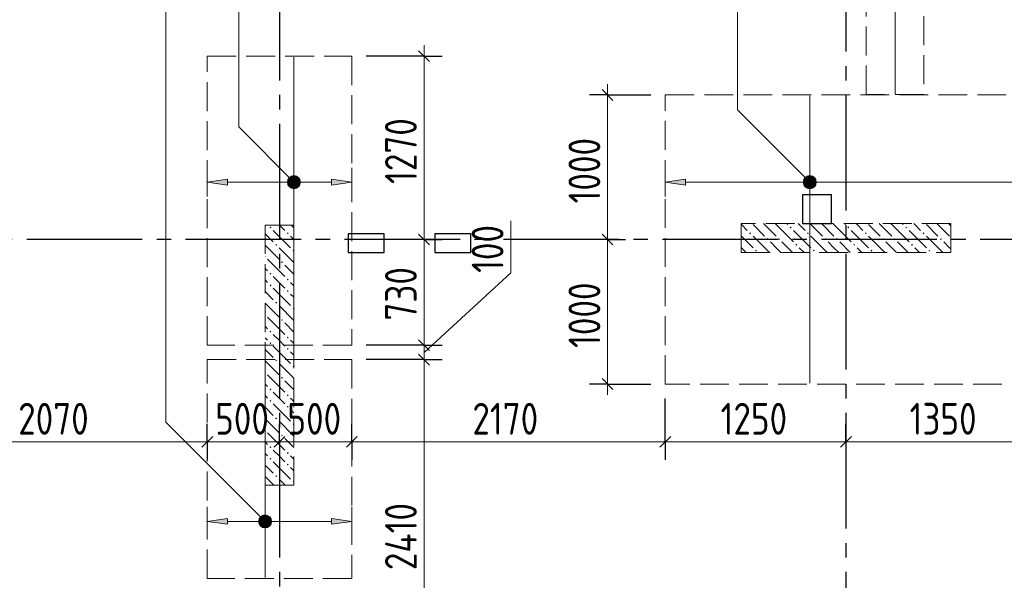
# Model space of a CAD drawing. Header units: millimetres. Extents: x 0 to 61017, y 0 to 42000.
# Tile 18 of 24: x 36962 to 43776, y 24742 to 28621. Entities that reach past the tile are written whole.
import ezdxf

# ---------------------------------------------------------------- set-up
doc = ezdxf.new("R2010")
doc.units = ezdxf.units.MM
doc.linetypes.add('______2', pattern=[270, 200, -70])
doc.linetypes.add('______5', pattern=[1100, 800, -100, 100, -100])
for name, color, linetype, lineweight in [('Standard', 7, 'Continuous', 25), ('ДОП Верх по У', 7, 'Continuous', 25), ('ЖБ Пилон', 180, 'Continuous', 25), ('Оси', 40, '______5', 18), ('Позиционная метка номер позиции', 7, 'Continuous', 13), ('Примечания', 7, 'Continuous', 25)]:
    doc.layers.add(name, color=color, linetype=linetype, lineweight=lineweight)
doc.layers.add('ЖБ Перекрытие верхний уровень', color=7, linetype='Continuous', lineweight=25, true_color=0xe0e0ff)
doc.styles.add('GOST 2.304-81', font='txt')

msp = doc.modelspace()

# ---------------------------------------------------------------- hatches: boundary and pattern name
at = {"layer": 'ДОП Верх по У', "linetype": 'Continuous', "lineweight": 13, "transparency": 33554687}
for points in [[(38841.2, 27529.1), (38860, 27459.3), (38860, 27534.3)], [(38860, 27534.3), (38860, 27459.3), (38878.7, 27464.6)], [(38860, 27534.3), (38878.7, 27464.6), (38878.7, 27529.1)], [(42411.2, 27529.1), (42430, 27459.3), (42430, 27534.3)], [(42430, 27534.3), (42430, 27459.3), (42448.7, 27464.6)], [(42430, 27534.3), (42448.7, 27464.6), (42448.7, 27529.1)], [(38827.7, 27478.1), (38827.7, 27515.6), (38822.5, 27496.8)], [(38827.7, 27515.6), (38841.2, 27464.6), (38841.2, 27529.1)], [(38827.7, 27515.6), (38827.7, 27478.1), (38841.2, 27464.6)], [(38841.2, 27529.1), (38841.2, 27464.6), (38860, 27459.3)], [(38878.7, 27529.1), (38878.7, 27464.6), (38892.2, 27478.1)], [(38878.7, 27529.1), (38892.2, 27478.1), (38892.2, 27515.6)], [(38892.2, 27515.6), (38892.2, 27478.1), (38897.5, 27496.8)], [(39120, 27476.8), (39260, 27496.8), (39120, 27516.8)], [(42397.7, 27478.1), (42397.7, 27515.6), (42392.5, 27496.8)], [(42397.7, 27515.6), (42411.2, 27464.6), (42411.2, 27529.1)], [(42397.7, 27515.6), (42397.7, 27478.1), (42411.2, 27464.6)], [(42411.2, 27529.1), (42411.2, 27464.6), (42430, 27459.3)], [(42448.7, 27529.1), (42448.7, 27464.6), (42462.2, 27478.1)], [(42448.7, 27529.1), (42462.2, 27478.1), (42462.2, 27515.6)], [(42462.2, 27515.6), (42462.2, 27478.1), (42467.5, 27496.8)], [(38627.7, 25131.2), (38627.7, 25168.8), (38622.5, 25150)], [(38627.7, 25168.8), (38641.2, 25117.7), (38641.2, 25182.2)], [(38627.7, 25168.8), (38627.7, 25131.2), (38641.2, 25117.7)], [(38641.2, 25182.2), (38660, 25112.5), (38660, 25187.5)], [(38641.2, 25182.2), (38641.2, 25117.7), (38660, 25112.5)], [(38660, 25187.5), (38660, 25112.5), (38678.7, 25117.7)], [(38660, 25187.5), (38678.7, 25117.7), (38678.7, 25182.2)], [(38678.7, 25182.2), (38678.7, 25117.7), (38692.2, 25131.2)], [(38678.7, 25182.2), (38692.2, 25131.2), (38692.2, 25168.8)], [(38692.2, 25168.8), (38692.2, 25131.2), (38697.5, 25150)], [(39120, 25130), (39260, 25150), (39120, 25170)]]:
    msp.add_hatch(color=7, dxfattribs=at).paths.add_polyline_path(points)
for points in [[(38400, 27476.8), (38260, 27496.8), (38400, 27516.8)], [(41570, 27476.8), (41430, 27496.8), (41570, 27516.8)], [(38400, 25130), (38260, 25150), (38400, 25170)]]:
    msp.add_hatch(color=7, dxfattribs=at).paths.add_polyline_path(points, flags=16)
at = {"layer": 'ЖБ Пилон', "linetype": 'Continuous', "lineweight": 18, "transparency": 33554687}
for points in [[(38690.5, 27183.1), (38696.9, 27189.6), (38703.4, 27183.1), (38696.9, 27176.6)], [(42290.5, 27183.1), (42296.9, 27189.6), (42303.4, 27183.1), (42296.9, 27176.6)], [(42690.5, 27183.1), (42696.9, 27189.6), (42703.4, 27183.1), (42696.9, 27176.6)], [(43090.5, 27183.1), (43096.9, 27189.6), (43103.4, 27183.1), (43096.9, 27176.6)], [(38810.4, 27143.1), (38816.9, 27149.6), (38823.4, 27143.1), (38816.9, 27136.6)], [(42010.4, 27143.1), (42016.9, 27149.6), (42023.4, 27143.1), (42016.9, 27136.6)], [(42410.4, 27143.1), (42416.9, 27149.6), (42423.4, 27143.1), (42416.9, 27136.6)], [(42810.4, 27143.1), (42816.9, 27149.6), (42823.4, 27143.1), (42816.9, 27136.6)], [(43210.4, 27143.1), (43216.9, 27149.6), (43223.4, 27143.1), (43216.9, 27136.6)], [(38730.5, 27063.1), (38737, 27069.6), (38743.5, 27063.1), (38737, 27056.6)], [(42130.5, 27103.1), (42137, 27109.6), (42143.5, 27103.1), (42137, 27096.6)], [(42210.4, 27103.1), (42216.9, 27109.6), (42223.4, 27103.1), (42216.9, 27096.6)], [(42330.5, 27063.1), (42337, 27069.6), (42343.5, 27063.1), (42337, 27056.6)], [(42530.5, 27103.1), (42537, 27109.6), (42543.5, 27103.1), (42537, 27096.6)], [(42610.4, 27103.1), (42616.9, 27109.6), (42623.4, 27103.1), (42616.9, 27096.6)], [(42730.5, 27063.1), (42737, 27069.6), (42743.5, 27063.1), (42737, 27056.6)], [(42930.5, 27103.1), (42937, 27109.6), (42943.5, 27103.1), (42937, 27096.6)], [(43010.4, 27103.1), (43016.9, 27109.6), (43023.4, 27103.1), (43016.9, 27096.6)], [(43130.5, 27063.1), (43137, 27069.6), (43143.5, 27063.1), (43137, 27056.6)], [(43330.5, 27103.1), (43337, 27109.6), (43343.5, 27103.1), (43337, 27096.6)], [(38659.9, 26986.7), (38663.5, 26983.1), (38659.9, 26979.6)], [(38850.5, 27023.1), (38857, 27029.6), (38859.9, 27026.7), (38859.9, 27019.6), (38857, 27016.6)], [(42050.5, 27023.1), (42057, 27029.6), (42063.5, 27023.1), (42057, 27016.6)], [(42450.5, 27023.1), (42457, 27029.6), (42463.5, 27023.1), (42457, 27016.6)], [(42850.5, 27023.1), (42857, 27029.6), (42863.5, 27023.1), (42857, 27016.6)], [(43250.5, 27023.1), (43257, 27029.6), (43263.5, 27023.1), (43257, 27016.6)], [(38770.5, 26943.1), (38777, 26949.6), (38783.4, 26943.1), (38777, 26936.6)], [(38690.5, 26863.1), (38696.9, 26869.6), (38703.4, 26863.1), (38696.9, 26856.6)], [(38690.5, 26783.1), (38696.9, 26789.6), (38703.4, 26783.1), (38696.9, 26776.6)], [(38810.4, 26823.1), (38816.9, 26829.6), (38823.4, 26823.1), (38816.9, 26816.6)], [(38810.4, 26743.1), (38816.9, 26749.6), (38823.4, 26743.1), (38816.9, 26736.6)], [(38730.5, 26663.1), (38737, 26669.6), (38743.5, 26663.1), (38737, 26656.6)], [(38659.9, 26586.7), (38663.5, 26583.1), (38659.9, 26579.6)], [(38850.5, 26623.1), (38857, 26629.6), (38859.9, 26626.7), (38859.9, 26619.6), (38857, 26616.6)], [(38770.5, 26543.1), (38777, 26549.6), (38783.4, 26543.1), (38777, 26536.6)], [(38690.5, 26463.1), (38696.9, 26469.6), (38703.4, 26463.1), (38696.9, 26456.6)], [(38690.5, 26383.1), (38696.9, 26389.6), (38703.4, 26383.1), (38696.9, 26376.6)], [(38810.4, 26423.1), (38816.9, 26429.6), (38823.4, 26423.1), (38816.9, 26416.6)], [(38810.4, 26343.1), (38816.9, 26349.6), (38823.4, 26343.1), (38816.9, 26336.6)], [(38730.5, 26263.1), (38737, 26269.6), (38743.5, 26263.1), (38737, 26256.6)], [(38659.9, 26186.7), (38663.5, 26183.1), (38659.9, 26179.6)], [(38850.5, 26223.1), (38857, 26229.6), (38859.9, 26226.7), (38859.9, 26219.6), (38857, 26216.6)], [(38770.5, 26143.1), (38777, 26149.6), (38783.4, 26143.1), (38777, 26136.6)], [(38690.5, 26063.1), (38696.9, 26069.6), (38703.4, 26063.1), (38696.9, 26056.6)], [(38690.5, 25983.1), (38696.9, 25989.6), (38703.4, 25983.1), (38696.9, 25976.6)], [(38810.4, 26023.1), (38816.9, 26029.6), (38823.4, 26023.1), (38816.9, 26016.6)], [(38810.4, 25943.1), (38816.9, 25949.6), (38823.4, 25943.1), (38816.9, 25936.6)], [(38730.5, 25863.1), (38737, 25869.6), (38743.5, 25863.1), (38737, 25856.6)], [(38850.5, 25823.1), (38857, 25829.6), (38859.9, 25826.7), (38859.9, 25819.6), (38857, 25816.6)], [(38659.9, 25786.7), (38663.5, 25783.1), (38659.9, 25779.6)], [(38770.5, 25743.1), (38777, 25749.6), (38783.4, 25743.1), (38777, 25736.6)], [(38690.5, 25663.1), (38696.9, 25669.6), (38703.4, 25663.1), (38696.9, 25656.6)], [(38810.4, 25623.1), (38816.9, 25629.6), (38823.4, 25623.1), (38816.9, 25616.6)], [(38690.5, 25583.1), (38696.9, 25589.6), (38703.4, 25583.1), (38696.9, 25576.6)], [(38810.4, 25543.1), (38816.9, 25549.6), (38823.4, 25543.1), (38816.9, 25536.6)], [(38730.5, 25463.1), (38737, 25469.6), (38743.5, 25463.1), (38737, 25456.6)], [(38850.5, 25423.1), (38857, 25429.6), (38859.9, 25426.7), (38859.9, 25419.6), (38857, 25416.6)]]:
    msp.add_hatch(color=7, dxfattribs=at).paths.add_polyline_path(points, flags=16)
at = {"layer": 'Позиционная метка номер позиции', "linetype": 'Continuous', "lineweight": 13, "transparency": 33554687}
for points in [[(38828.2, 27465), (38871.4, 27540.1), (38816.7, 27485.4)], [(38816.7, 27485.4), (38871.4, 27540.1), (38848.5, 27540.1)], [(38816.7, 27485.4), (38848.5, 27540.1), (38816.7, 27508.3)], [(38816.7, 27508.3), (38848.5, 27540.1), (38828.2, 27528.6)], [(38828.2, 27465), (38891.8, 27528.6), (38871.4, 27540.1)], [(42398.2, 27465), (42441.4, 27540.1), (42386.7, 27485.4)], [(42386.7, 27485.4), (42441.4, 27540.1), (42418.5, 27540.1)], [(42386.7, 27485.4), (42418.5, 27540.1), (42386.7, 27508.3)], [(42386.7, 27508.3), (42418.5, 27540.1), (42398.2, 27528.6)], [(42398.2, 27465), (42461.8, 27528.6), (42441.4, 27540.1)], [(38848.5, 27453.6), (38891.8, 27528.6), (38828.2, 27465)], [(38848.5, 27453.6), (38903.3, 27508.3), (38891.8, 27528.6)], [(38871.4, 27453.6), (38903.3, 27508.3), (38848.5, 27453.6)], [(38871.4, 27453.6), (38903.3, 27485.4), (38903.3, 27508.3)], [(38903.3, 27485.4), (38871.4, 27453.6), (38891.8, 27465)], [(42418.5, 27453.6), (42461.8, 27528.6), (42398.2, 27465)], [(42418.5, 27453.6), (42473.3, 27508.3), (42461.8, 27528.6)], [(42441.4, 27453.6), (42473.3, 27508.3), (42418.5, 27453.6)], [(42441.4, 27453.6), (42473.3, 27485.4), (42473.3, 27508.3)], [(42473.3, 27485.4), (42441.4, 27453.6), (42461.8, 27465)], [(38628.2, 25118.2), (38671.4, 25193.3), (38616.7, 25138.5)], [(38616.7, 25138.5), (38671.4, 25193.3), (38648.5, 25193.3)], [(38616.7, 25138.5), (38648.5, 25193.3), (38616.7, 25161.5)], [(38616.7, 25161.5), (38648.5, 25193.3), (38628.2, 25181.8)], [(38628.2, 25118.2), (38691.8, 25181.8), (38671.4, 25193.3)], [(38648.5, 25106.7), (38691.8, 25181.8), (38628.2, 25118.2)], [(38648.5, 25106.7), (38703.3, 25161.5), (38691.8, 25181.8)], [(38671.4, 25106.7), (38703.3, 25161.5), (38648.5, 25106.7)], [(38671.4, 25106.7), (38703.3, 25138.5), (38703.3, 25161.5)], [(38703.3, 25138.5), (38671.4, 25106.7), (38691.8, 25118.2)]]:
    msp.add_hatch(color=7, dxfattribs=at).paths.add_polyline_path(points)

# ---------------------------------------------------------------- linework, layer by layer
at = {"layer": 'Standard', "color": 7, "linetype": 'Continuous', "lineweight": 13, "transparency": 33554687}
for p, q in [((39760, 28369), (39760, 28444)), ((41030, 28100), (41030, 28175)), ((40360, 26869), (40360, 27228.7)), ((39760, 27100), (39760, 26369)), ((41030, 27100), (41030, 26100)), ((39760, 26319), (40360, 26869)), ((39760, 26369), (39760, 26269)), ((39760, 26269), (39760, 23857)), ((41030, 26100), (41030, 26025)), ((38260, 25700), (36190, 25700)), ((38760, 25700), (38260, 25700)), ((39260, 25700), (38760, 25700)), ((41430, 25700), (39260, 25700)), ((42680, 25700), (41430, 25700)), ((44030, 25700), (42680, 25700))]:
    msp.add_line(p, q, dxfattribs=at)
at = {"layer": 'Standard', "color": 251, "linetype": 'Continuous', "lineweight": -3, "true_color": 0x656565, "transparency": 33554687}
for p, q in [((39760, 28369), (39360, 28369)), ((39760, 28369), (39635, 28369)), ((39760, 28369), (39885, 28369)), ((41030, 28100), (40905, 28100)), ((41030, 28100), (41155, 28100)), ((41030, 28100), (41330, 28100)), ((39760, 27100), (39635, 27100)), ((39760, 27100), (39885, 27100)), ((39760, 27100), (39760, 27100)), ((41030, 27100), (40905, 27100)), ((41030, 27100), (41155, 27100)), ((41030, 27100), (41030, 27100)), ((39760, 26369), (39635, 26369)), ((39760, 26369), (39885, 26369)), ((39760, 26269), (39635, 26269)), ((39760, 26269), (39885, 26269)), ((41030, 26100), (40905, 26100)), ((41030, 26100), (41155, 26100)), ((41030, 26100), (41330, 26100)), ((38260, 25700), (38260, 25825)), ((38760, 25700), (38760, 25825)), ((39260, 25700), (39260, 25825)), ((41430, 25700), (41430, 25825)), ((42680, 25700), (42680, 25825)), ((38260, 25700), (38260, 25575)), ((38260, 25700), (38260, 25700)), ((38760, 25700), (38760, 25709.6)), ((38760, 25700), (38760, 25575)), ((39260, 25700), (39260, 25575)), ((41430, 25700), (41430, 25575)), ((42680, 25700), (42680, 25575)), ((42680, 25700), (42680, 25700))]:
    msp.add_line(p, q, dxfattribs=at)
at = {"layer": 'Standard', "color": 7, "linetype": 'Continuous', "lineweight": 25, "transparency": 33554687}
for p, q in [((39722.5, 28406.5), (39797.5, 28331.5)), ((40992.5, 28137.5), (41067.5, 28062.5)), ((42380, 27410), (42380, 27210)), ((42580, 27410), (42380, 27410)), ((42580, 27210), (42580, 27410)), ((42380, 27210), (42580, 27210)), ((39235, 27140), (39235, 27010)), ((39485, 27140), (39235, 27140)), ((39485, 27010), (39485, 27140)), ((39722.5, 27137.5), (39797.5, 27062.5)), ((39835, 27140), (39835, 27010)), ((40085, 27140), (39835, 27140)), ((40085, 27010), (40085, 27140)), ((40992.5, 27137.5), (41067.5, 27062.5)), ((39235, 27010), (39485, 27010)), ((39835, 27010), (40085, 27010)), ((39722.5, 26406.5), (39797.5, 26331.5)), ((39722.5, 26306.5), (39797.5, 26231.5)), ((40992.5, 26137.5), (41067.5, 26062.5)), ((38297.5, 25737.5), (38222.5, 25662.5)), ((38797.5, 25737.5), (38722.5, 25662.5)), ((39297.5, 25737.5), (39222.5, 25662.5)), ((41467.5, 25737.5), (41392.5, 25662.5)), ((42717.5, 25737.5), (42642.5, 25662.5))]:
    msp.add_line(p, q, dxfattribs=at)
at = {"layer": 'Standard', "color": 7, "linetype": 'Continuous', "lineweight": 13, "transparency": 33554687}
for points in [[(39760, 28369), (39760, 27403.3), (39760, 27403.3), (39760, 27334.3), (39760, 27334.3), (39760, 27100)], [(41030, 28100), (41030, 27271), (41030, 27271), (41030, 27100)]]:
    msp.add_lwpolyline(points, dxfattribs=at)
at = {"layer": 'Standard', "color": 251, "linetype": 'Continuous', "lineweight": -3, "true_color": 0x656565, "transparency": 33554687}
for points in [[(39760, 26369), (39743, 26369), (39743, 26369), (39743, 26369), (39743, 26369), (39360, 26369)], [(39760, 26269), (39743, 26269), (39743, 26269), (39743, 26269), (39743, 26269), (39360, 26269)], [(41430, 25700), (41430, 25717), (41430, 25717), (41430, 25717), (41430, 25717), (41430, 25717), (41430, 25717), (41430, 25717), (41430, 25717), (41430, 25717), (41430, 25717), (41430, 25717), (41430, 25717), (41430, 25717), (41430, 25717), (41430, 25717), (41430, 25717), (41430, 25717), (41430, 25717), (41430, 26000)], [(39260, 25700), (39260, 25717), (39260, 25717), (39260, 25717), (39260, 25717), (39260, 25717), (39260, 25717), (39260, 25717), (39260, 25717), (39260, 25717), (39260, 25717), (39260, 25717), (39260, 25717), (39260, 25717), (39260, 25717), (39260, 25717), (39260, 25717), (39260, 25721.1)]]:
    msp.add_lwpolyline(points, dxfattribs=at)
at = {"layer": 'ДОП Верх по У', "color": 7, "linetype": 'Continuous', "lineweight": 18, "transparency": 33554687}
for p, q in [((43020, 28109), (43020, 30529)), ((38860, 28362), (38860, 26376)), ((42430, 28093), (42430, 26107)), ((38660, 26262), (38660, 24762))]:
    msp.add_line(p, q, dxfattribs=at)
at = {"layer": 'ДОП Верх по У', "color": 251, "linetype": 'Continuous', "lineweight": 13, "true_color": 0x494949, "transparency": 33554687}
for p, q in [((38260, 27496.8), (38260, 27596.8)), ((38860, 27534.3), (38860, 27534.3)), ((39260, 27496.8), (39260, 27596.8)), ((41430, 27496.8), (41430, 27596.8)), ((42430, 27534.3), (42430, 27534.3)), ((38260, 27496.8), (38400, 27516.8)), ((38400, 27476.8), (38260, 27496.8)), ((38260, 27496.8), (38260, 27396.8)), ((38260, 27496.8), (38260, 27496.8)), ((38400, 27516.8), (38400, 27476.8)), ((38400, 27496.8), (38830, 27496.8)), ((38890, 27496.8), (39120, 27496.8)), ((39260, 27496.8), (39120, 27516.8)), ((39120, 27516.8), (39120, 27476.8)), ((39120, 27476.8), (39260, 27496.8)), ((39260, 27496.8), (39260, 27396.8)), ((39260, 27496.8), (39260, 27496.8)), ((41430, 27496.8), (41570, 27516.8)), ((41570, 27476.8), (41430, 27496.8)), ((41430, 27496.8), (41430, 27396.8)), ((41430, 27496.8), (41430, 27496.8)), ((41570, 27516.8), (41570, 27476.8)), ((41570, 27496.8), (42400, 27496.8)), ((42460, 27496.8), (43890, 27496.8)), ((38860, 27459.3), (38860, 27459.3)), ((42430, 27459.3), (42430, 27459.3)), ((38260, 25150), (38260, 25250)), ((39260, 25150), (39260, 25250)), ((38260, 25150), (38400, 25170)), ((38400, 25130), (38260, 25150)), ((38260, 25150), (38260, 25050)), ((38260, 25150), (38260, 25150)), ((38400, 25170), (38400, 25130)), ((38400, 25150), (38630, 25150)), ((38660, 25187.5), (38660, 25187.5)), ((38690, 25150), (39120, 25150)), ((39260, 25150), (39120, 25170)), ((39120, 25170), (39120, 25130)), ((39120, 25130), (39260, 25150)), ((39260, 25150), (39260, 25050)), ((39260, 25150), (39260, 25150)), ((38660, 25112.5), (38660, 25112.5))]:
    msp.add_line(p, q, dxfattribs=at)
for centre in [(38860, 27496.8), (42430, 27496.8), (38660, 25150)]:
    msp.add_circle(centre, 37.5, dxfattribs=at)
at = {"layer": 'ЖБ Перекрытие верхний уровень', "color": 7, "linetype": 'Continuous', "lineweight": 18, "transparency": 33554687}
for p, q in [((42580, 27410), (42380, 27410)), ((42380, 27410), (42380, 27210)), ((42580, 27210), (42580, 27410)), ((42380, 27210), (42580, 27210)), ((39485, 27140), (39235, 27140)), ((39235, 27140), (39235, 27010)), ((39485, 27010), (39485, 27140)), ((40085, 27140), (39835, 27140)), ((39835, 27140), (39835, 27010)), ((40085, 27010), (40085, 27140)), ((39235, 27010), (39485, 27010)), ((39835, 27010), (40085, 27010))]:
    msp.add_line(p, q, dxfattribs=at)
at = {"layer": 'ЖБ Пилон', "color": 253, "linetype": '______2', "lineweight": 13, "true_color": 0xa0a0a0, "transparency": 33554687}
for p, q in [((38659.9, 27200), (38659.9, 25400)), ((38859.9, 27200), (38659.9, 27200)), ((38859.9, 25400), (38859.9, 27200)), ((43405, 27210), (41955, 27210)), ((41955, 27210), (41955, 27010)), ((43405, 27010), (43405, 27210)), ((41955, 27010), (43405, 27010)), ((38659.9, 25400), (38859.9, 25400))]:
    msp.add_line(p, q, dxfattribs=at)
at = {"layer": 'ЖБ Пилон', "color": 9, "linetype": 'Continuous', "lineweight": 18, "true_color": 0xc7c7c7, "transparency": 33554687}
for p, q in [((38796.9, 27163.1), (38760.1, 27200)), ((38840.1, 27200), (38859.9, 27180.2)), ((41957, 27203.1), (41955, 27205.1)), ((41996.9, 27163.1), (41957, 27203.1)), ((42037, 27203.1), (42116.9, 27123.1)), ((42116.9, 27203.1), (42110.1, 27210)), ((42116.9, 27203.1), (42196.9, 27123.1)), ((42190.1, 27210), (42196.9, 27203.1)), ((42196.9, 27203.1), (42316.9, 27083.1)), ((42270.1, 27210), (42277, 27203.1)), ((42357, 27203.1), (42350.1, 27210)), ((42396.9, 27163.1), (42357, 27203.1)), ((42437, 27203.1), (42516.9, 27123.1)), ((42516.9, 27203.1), (42510.1, 27210)), ((42516.9, 27203.1), (42596.9, 27123.1)), ((42590.1, 27210), (42596.9, 27203.1)), ((42596.9, 27203.1), (42716.9, 27083.1)), ((42670.1, 27210), (42677, 27203.1)), ((42757, 27203.1), (42750.1, 27210)), ((42796.9, 27163.1), (42757, 27203.1)), ((42837, 27203.1), (42916.9, 27123.1)), ((42916.9, 27203.1), (42910.1, 27210)), ((42916.9, 27203.1), (42996.9, 27123.1)), ((42990.1, 27210), (42996.9, 27203.1)), ((42996.9, 27203.1), (43116.9, 27083.1)), ((43070.1, 27210), (43077, 27203.1)), ((43157, 27203.1), (43150.1, 27210)), ((43196.9, 27163.1), (43157, 27203.1)), ((43237, 27203.1), (43316.9, 27123.1)), ((43316.9, 27203.1), (43310.1, 27210)), ((43316.9, 27203.1), (43396.9, 27123.1)), ((43390.1, 27210), (43396.9, 27203.1)), ((43396.9, 27203.1), (43405, 27195.1)), ((38659.9, 27140.1), (38716.9, 27083.1)), ((38716.9, 27163.1), (38837, 27043.1)), ((38837, 27123.1), (38859.9, 27100.2)), ((41955, 27125.1), (42037, 27043.1)), ((42037, 27123.1), (42150.1, 27010)), ((42316.9, 27163.1), (42437, 27043.1)), ((42437, 27123.1), (42550.1, 27010)), ((42716.9, 27163.1), (42837, 27043.1)), ((42837, 27123.1), (42950.1, 27010)), ((43116.9, 27163.1), (43237, 27043.1)), ((43237, 27123.1), (43350.1, 27010)), ((38659.9, 27060.2), (38757, 26963.1)), ((42196.9, 27043.1), (42157, 27083.1)), ((42237, 27083.1), (42310.1, 27010)), ((42596.9, 27043.1), (42557, 27083.1)), ((42637, 27083.1), (42710.1, 27010)), ((42996.9, 27043.1), (42957, 27083.1)), ((43037, 27083.1), (43110.1, 27010)), ((43396.9, 27043.1), (43357, 27083.1)), ((38757, 27043.1), (38859.9, 26940.2)), ((41957, 27043.1), (41990.1, 27010)), ((42230.1, 27010), (42196.9, 27043.1)), ((42357, 27043.1), (42390.1, 27010)), ((42630.1, 27010), (42596.9, 27043.1)), ((42757, 27043.1), (42790.1, 27010)), ((43030.1, 27010), (42996.9, 27043.1)), ((43157, 27043.1), (43190.1, 27010)), ((43405, 27035.1), (43396.9, 27043.1)), ((38677, 26963.1), (38796.9, 26843.1)), ((38859.9, 26860.2), (38796.9, 26923.1)), ((38659.9, 26900.2), (38677, 26883.1)), ((38659.9, 26820.2), (38677, 26803.1)), ((38757, 26803.1), (38716.9, 26843.1)), ((38796.9, 26763.1), (38757, 26803.1)), ((38837, 26803.1), (38859.9, 26780.2)), ((38659.9, 26740.1), (38716.9, 26683.1)), ((38716.9, 26763.1), (38837, 26643.1)), ((38837, 26723.1), (38859.9, 26700.2)), ((38659.9, 26660.2), (38757, 26563.1)), ((38757, 26643.1), (38859.9, 26540.2)), ((38677, 26563.1), (38796.9, 26443.1)), ((38859.9, 26460.2), (38796.9, 26523.1)), ((38659.9, 26500.2), (38677, 26483.1)), ((38757, 26403.1), (38716.9, 26443.1)), ((38659.9, 26420.2), (38677, 26403.1)), ((38796.9, 26363.1), (38757, 26403.1)), ((38837, 26403.1), (38859.9, 26380.2)), ((38659.9, 26340.1), (38716.9, 26283.1)), ((38716.9, 26363.1), (38837, 26243.1)), ((38837, 26323.1), (38859.9, 26300.2)), ((38659.9, 26260.2), (38757, 26163.1)), ((38757, 26243.1), (38859.9, 26140.2)), ((38659.9, 26100.2), (38677, 26083.1)), ((38677, 26163.1), (38796.9, 26043.1)), ((38859.9, 26060.2), (38796.9, 26123.1)), ((38757, 26003.1), (38716.9, 26043.1)), ((38659.9, 26020.2), (38677, 26003.1)), ((38716.9, 25963.1), (38837, 25843.1)), ((38796.9, 25963.1), (38757, 26003.1)), ((38837, 26003.1), (38859.9, 25980.2)), ((38659.9, 25940.1), (38716.9, 25883.1)), ((38837, 25923.1), (38859.9, 25900.2)), ((38659.9, 25860.2), (38757, 25763.1)), ((38757, 25843.1), (38859.9, 25740.2)), ((38677, 25763.1), (38796.9, 25643.1)), ((38659.9, 25700.2), (38677, 25683.1)), ((38859.9, 25660.2), (38796.9, 25723.1)), ((38757, 25603.1), (38716.9, 25643.1)), ((38659.9, 25620.2), (38677, 25603.1)), ((38716.9, 25563.1), (38837, 25443.1)), ((38796.9, 25563.1), (38757, 25603.1)), ((38837, 25603.1), (38859.9, 25580.2)), ((38659.9, 25540.1), (38716.9, 25483.1)), ((38837, 25523.1), (38859.9, 25500.2)), ((38659.9, 25460.2), (38720.1, 25400)), ((38757, 25443.1), (38800.1, 25400))]:
    msp.add_line(p, q, dxfattribs=at)
at = {"layer": 'Оси', "color": 8, "linetype": '______5', "lineweight": -3, "transparency": 33554687}
for p, q in [((38760, 38900), (38760, 15970)), ((42680, 38000), (42680, 15970)), ((49910, 27100), (3600, 27100))]:
    msp.add_line(p, q, dxfattribs=at)
at = {"layer": 'Позиционная метка номер позиции', "color": 7, "linetype": 'Continuous', "lineweight": 13, "transparency": 33554687}
for p, q in [((38828.2, 27528.6), (38828.2, 27528.6)), ((38828.2, 27465), (38828.2, 27465)), ((38891.8, 27528.6), (38891.8, 27528.6)), ((38891.8, 27465), (38891.8, 27465)), ((42398.2, 27528.6), (42398.2, 27528.6)), ((42398.2, 27465), (42398.2, 27465)), ((42461.8, 27528.6), (42461.8, 27528.6)), ((42461.8, 27465), (42461.8, 27465)), ((38628.2, 25181.8), (38628.2, 25181.8)), ((38691.8, 25181.8), (38691.8, 25181.8)), ((38628.2, 25118.2), (38628.2, 25118.2)), ((38691.8, 25118.2), (38691.8, 25118.2))]:
    msp.add_line(p, q, dxfattribs=at)
for points in [[(38860, 27496.8), (38478.2, 27878.7), (38478.2, 30167.5), (35448, 30167.5)], [(42430, 27496.8), (41930, 27996.8), (41930, 30167.5), (39430, 30167.5)], [(38660, 25150), (37974.1, 25835.9), (37974.1, 29167.5), (35474.1, 29167.5)]]:
    msp.add_lwpolyline(points, dxfattribs=at)
for centre in [(38860, 27496.8), (42430, 27496.8), (38660, 25150)]:
    msp.add_circle(centre, 45, dxfattribs=at)
at = {"layer": 'Примечания', "color": 7, "linetype": '______2', "lineweight": 18, "transparency": 33554687}
for p, q in [((42820, 28103), (42820, 30535)), ((43220, 30535), (43220, 28103)), ((38260, 28369), (39260, 28369)), ((38260, 26369), (38260, 28369)), ((39260, 28369), (39260, 26369)), ((41430, 28100), (44030, 28100)), ((41430, 26100), (41430, 28100)), ((43220, 28103), (42820, 28103)), ((39260, 26369), (38260, 26369)), ((38260, 26269), (39260, 26269)), ((38260, 24755), (38260, 26269)), ((39260, 26269), (39260, 24755)), ((44030, 26100), (41430, 26100)), ((39260, 24755), (38260, 24755))]:
    msp.add_line(p, q, dxfattribs=at)

# ---------------------------------------------------------------- texts
at = {"layer": 'Standard', "color": 7, "linetype": 'Continuous', "lineweight": 25, "transparency": 33554687, "char_height": 220, "attachment_point": 7, "rotation": 90, "style": 'GOST 2.304-81'}
for s, insert, width in [('1270', (39709.9, 27484.3), 625.741), ('1000', (40979.9, 27349.8), 625.735), ('100', (40310, 26869), 485.085), ('730', (39710, 26539), 516.396), ('1000', (40979.9, 26349.8), 625.735), ('2410', (39709.9, 24812.8), 625.729)]:
    msp.add_mtext(s, dxfattribs=dict(at, insert=insert, width=width))
at = {"layer": 'Standard', "color": 7, "linetype": 'Continuous', "lineweight": 25, "transparency": 33554687, "char_height": 220, "attachment_point": 7, "style": 'GOST 2.304-81'}
for s, insert, width in [('2070', (36951.3, 25750), 672.628), ('500', (38314.5, 25750), 516.396), ('500', (38814.5, 25750), 516.396), ('2170', (40094.8, 25750), 625.735), ('1250', (41812.6, 25750), 610.159), ('1350', (43120.4, 25750), 594.589)]:
    msp.add_mtext(s, dxfattribs=dict(at, insert=insert, width=width))

doc.saveas('drawing.dxf')
